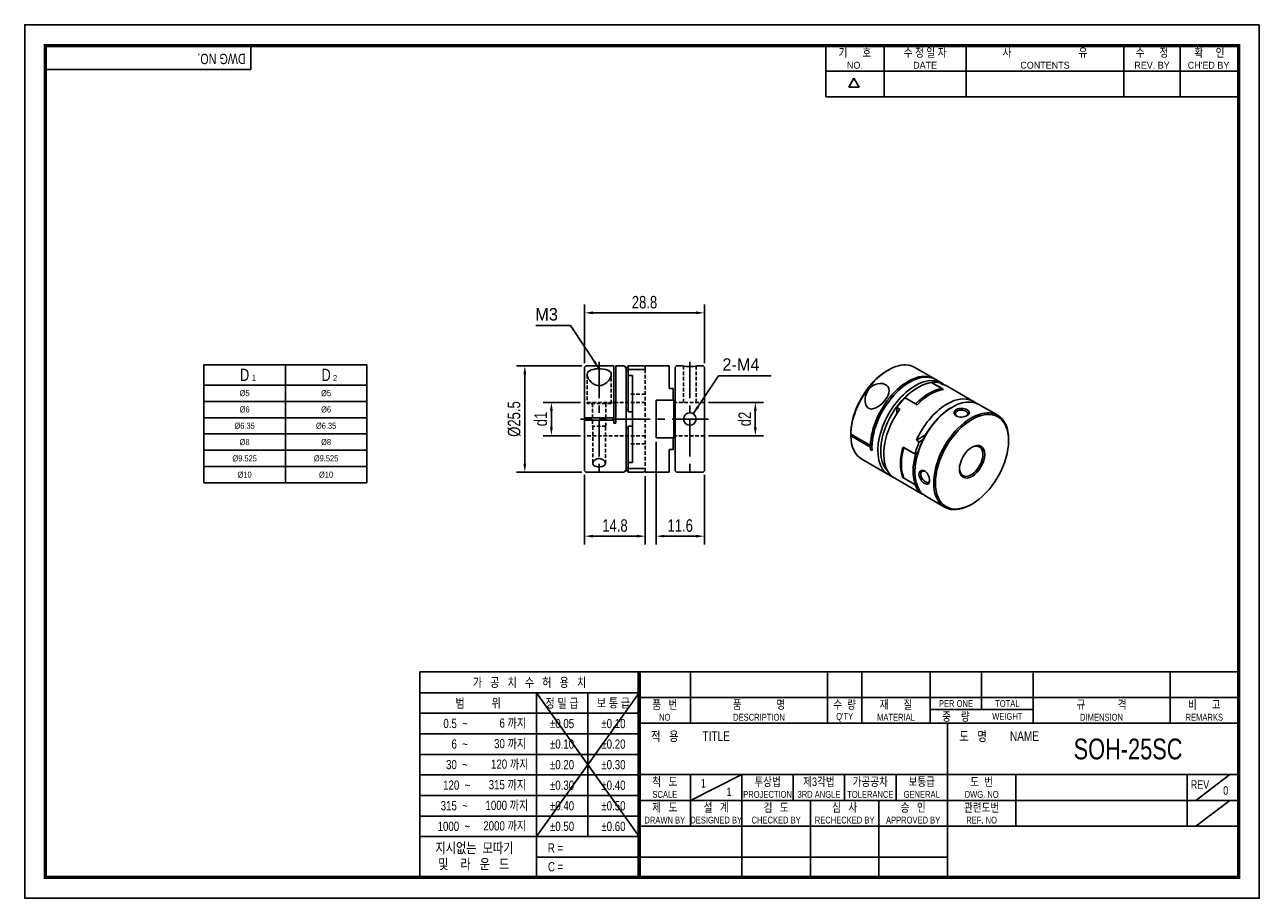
# Model space of a CAD drawing. Header units: millimetres. Extents: x 0 to 297, y 0 to 210.
import ezdxf
from ezdxf.enums import TextEntityAlignment as Align

# ---------------------------------------------------------------- set-up
doc = ezdxf.new("R2010")
doc.units = ezdxf.units.MM
doc.header["$LTSCALE"] = 7
for name, pattern in [('CENTER', [2, 1.25, -0.25, 0.25, -0.25]), ('CENTER2', [1.125, 0.75, -0.125, 0.125, -0.125]), ('DASHED', [0.75, 0.5, -0.25]), ('HIDDEN', [0.375, 0.25, -0.125]), ('HIDDEN2', [0.1875, 0.125, -0.0625]), ('PHANTOM2', [1.25, 0.625, -0.125, 0.125, -0.125, 0.125, -0.125])]:
    doc.linetypes.add(name, pattern=pattern)
doc.layers.get('0').update_dxf_attribs({"linetype": 'CONTINUOUS'})
doc.layers.get('Defpoints').update_dxf_attribs({"linetype": 'CONTINUOUS'})
for name, color, linetype in [('BM', 2, 'CONTINUOUS'), ('C', 1, 'CENTER2'), ('CT', 1, 'CENTER'), ('D', 7, 'CONTINUOUS'), ('DIM', 7, 'CONTINUOUS'), ('H', 3, 'HIDDEN'), ('HD', 4, 'DASHED'), ('P', 4, 'PHANTOM2')]:
    doc.layers.add(name, color=color, linetype=linetype)
doc.styles.get("Standard").update_dxf_attribs({"font": 'Gulim.ttf', "width": 0.8, "height": 3})
doc.dimstyles.new('LIM', dxfattribs={"dimtxt": 2, "dimasz": 2, "dimexe": 2, "dimexo": 1, "dimgap": 1, "dimtad": 1, "dimdec": 3, "dimzin": 9, "dimdsep": 46, "dimtxsty": 'Standard', "dimcen": 3, "dimclrd": 1, "dimclre": 1, "dimadec": 0, "dimazin": 0, "dimtfac": 1, "dimtdec": 3, "dimtmove": 0, "dimatfit": 3, "dimfxl": 0, "dimtolj": 1, "dimtzin": 0, "dimarcsym": 0})

# ---------------------------------------------------------------- blocks, each defined once
blk = doc.blocks.new('*D7')
at = {"layer": 'Defpoints', "color": 0}
for p in [(163.5, 140.74), (134.7, 127.66), (163.5, 127.66)]:
    blk.add_point(p, dxfattribs=at)
at = {"layer": 'DIM', "color": 1, "lineweight": -2}
for p, q in [((134.7, 128.66), (134.7, 142.74)), ((163.5, 128.66), (163.5, 142.74)), ((136.7, 140.74), (161.5, 140.74))]:
    blk.add_line(p, q, dxfattribs=at)
at = {"layer": 'DIM', "color": 1}
for points in [[(136.7, 141.08), (136.7, 140.41), (134.7, 140.74)], [(161.5, 141.08), (161.5, 140.41), (163.5, 140.74)]]:
    blk.add_solid(points, dxfattribs=at)
at = {"layer": 'DIM', "color": 0, "insert": (149.1, 143.28), "char_height": 3, "attachment_point": 5}
blk.add_mtext('\\A1;28.8', dxfattribs=at)
blk = doc.blocks.new('*D8')
at = {"layer": 'Defpoints', "color": 0}
for p in [(134.7, 102.76), (149.3, 102.46), (134.7, 87.05)]:
    blk.add_point(p, dxfattribs=at)
at = {"layer": 'DIM', "color": 1, "lineweight": -2}
for p, q in [((134.7, 101.76), (134.7, 85.05)), ((149.3, 101.46), (149.3, 85.05)), ((147.3, 87.05), (136.7, 87.05))]:
    blk.add_line(p, q, dxfattribs=at)
at = {"layer": 'DIM', "color": 1}
for points in [[(136.7, 87.38), (136.7, 86.72), (134.7, 87.05)], [(147.3, 87.38), (147.3, 86.72), (149.3, 87.05)]]:
    blk.add_solid(points, dxfattribs=at)
at = {"layer": 'DIM', "color": 0, "insert": (142, 89.59), "char_height": 3, "attachment_point": 5}
blk.add_mtext('\\A1;14.8', dxfattribs=at)
blk = doc.blocks.new('*D9')
at = {"layer": 'Defpoints', "color": 0}
for p in [(120.31, 127.96), (135, 127.96), (135, 102.46)]:
    blk.add_point(p, dxfattribs=at)
at = {"layer": 'DIM', "color": 1, "lineweight": -2}
for p, q in [((134, 127.96), (118.31, 127.96)), ((120.31, 104.46), (120.31, 125.96)), ((134, 102.46), (118.31, 102.46))]:
    blk.add_line(p, q, dxfattribs=at)
at = {"layer": 'DIM', "color": 1}
for points in [[(119.97, 125.96), (120.64, 125.96), (120.31, 127.96)], [(119.97, 104.46), (120.64, 104.46), (120.31, 102.46)]]:
    blk.add_solid(points, dxfattribs=at)
at = {"layer": 'DIM', "color": 0, "insert": (117.77, 115.21), "char_height": 3, "attachment_point": 5, "rotation": 90}
blk.add_mtext('\\A1;%%c25.5', dxfattribs=at)
blk = doc.blocks.new('*D10')
at = {"layer": 'Defpoints', "color": 0}
for p in [(134.7, 119.21), (126.7, 111.21), (134.7, 111.21)]:
    blk.add_point(p, dxfattribs=at)
at = {"layer": 'DIM', "color": 1, "lineweight": -2}
for p, q in [((133.7, 119.21), (124.7, 119.21)), ((126.7, 117.21), (126.7, 113.21)), ((133.7, 111.21), (124.7, 111.21))]:
    blk.add_line(p, q, dxfattribs=at)
at = {"layer": 'DIM', "color": 1}
for points in [[(126.37, 117.21), (127.04, 117.21), (126.7, 119.21)], [(126.37, 113.21), (127.04, 113.21), (126.7, 111.21)]]:
    blk.add_solid(points, dxfattribs=at)
at = {"layer": 'DIM', "color": 0, "insert": (124.16, 115.21), "char_height": 3, "attachment_point": 5, "rotation": 90}
blk.add_mtext('\\A1;d1', dxfattribs=at)
blk = doc.blocks.new('*D11')
at = {"layer": 'Defpoints', "color": 0}
for p in [(151.9, 110.71), (163.5, 102.76), (163.5, 87.05)]:
    blk.add_point(p, dxfattribs=at)
at = {"layer": 'DIM', "color": 1, "lineweight": -2}
for p, q in [((151.9, 109.71), (151.9, 85.05)), ((163.5, 101.76), (163.5, 85.05)), ((153.9, 87.05), (161.5, 87.05))]:
    blk.add_line(p, q, dxfattribs=at)
at = {"layer": 'DIM', "color": 1}
for points in [[(153.9, 87.38), (153.9, 86.72), (151.9, 87.05)], [(161.5, 87.38), (161.5, 86.72), (163.5, 87.05)]]:
    blk.add_solid(points, dxfattribs=at)
at = {"layer": 'DIM', "color": 0, "insert": (157.7, 89.59), "char_height": 3, "attachment_point": 5}
blk.add_mtext('\\A1;11.6', dxfattribs=at)
blk = doc.blocks.new('*D12')
at = {"layer": 'Defpoints', "color": 0}
for p in [(163.5, 119.21), (175.76, 119.21), (163.5, 111.21)]:
    blk.add_point(p, dxfattribs=at)
at = {"layer": 'DIM', "color": 1, "lineweight": -2}
for p, q in [((164.5, 119.21), (177.76, 119.21)), ((175.76, 113.21), (175.76, 117.21)), ((164.5, 111.21), (177.76, 111.21))]:
    blk.add_line(p, q, dxfattribs=at)
at = {"layer": 'DIM', "color": 1}
for points in [[(175.43, 117.21), (176.1, 117.21), (175.76, 119.21)], [(175.43, 113.21), (176.1, 113.21), (175.76, 111.21)]]:
    blk.add_solid(points, dxfattribs=at)
at = {"layer": 'DIM', "color": 0, "insert": (173.22, 115.21), "char_height": 3, "attachment_point": 5, "rotation": 90}
blk.add_mtext('\\A1;d2', dxfattribs=at)

msp = doc.modelspace()

# ---------------------------------------------------------------- linework, layer by layer
for p, q in [((54.437, 199.2323), (54.437, 205)), ((192.7139, 192.6407), (192.7139, 205)), ((206.7211, 192.6407), (206.7211, 205)), ((226.4959, 192.6407), (226.4959, 205)), ((264.3976, 192.6407), (264.3976, 205)), ((277.9928, 192.6407), (277.9928, 205)), ((54.437, 199.2323), (5, 199.2323)), ((192.7139, 198.8204), (291.588, 198.8204)), ((198.2565, 194.9765), (199.4924, 197.1172)), ((200.7283, 194.9765), (199.4924, 197.1172)), ((200.7283, 194.9765), (198.2565, 194.9765)), ((192.7139, 192.6407), (291.588, 192.6407)), ((43.1025, 128.2713), (82.3025, 128.2713)), ((43.1025, 128.2713), (43.1025, 99.8513)), ((82.3025, 128.2713), (82.3025, 99.8513)), ((43.1025, 99.8513), (82.3025, 99.8513)), ((95.0758, 54.437), (95.0758, 5)), ((147.8086, 54.437), (95.0758, 54.437)), ((292, 54.437), (147.8086, 54.437)), ((147.8086, 54.437), (147.8086, 5)), ((160.1679, 54.437), (160.1679, 42.0778)), ((193.1259, 54.437), (193.1259, 42.0778)), ((201.3654, 54.437), (201.3654, 42.0778)), ((217.8444, 54.437), (217.8444, 42.0778)), ((230.2037, 54.437), (230.2037, 45.3736)), ((242.563, 54.437), (242.563, 42.0778)), ((275.521, 54.437), (275.521, 42.0778)), ((147.8086, 49.4295), (95.0758, 49.4295)), ((147.8086, 49.4295), (123.0901, 14.8235)), ((123.0901, 49.4295), (147.8086, 14.8235)), ((123.0901, 49.4295), (123.0901, 5)), ((135.4493, 49.4295), (135.4493, 14.8235)), ((147.8086, 48.2574), (292, 48.2574)), ((217.8444, 45.3736), (242.563, 45.3736)), ((147.8086, 44.4858), (95.0758, 44.4858)), ((147.8086, 42.0778), (292, 42.0778)), ((221.9642, 5), (221.9642, 42.0778)), ((147.8086, 39.5421), (95.0758, 39.5421)), ((147.8086, 34.5984), (95.0758, 34.5984)), ((147.8086, 29.7185), (292, 29.7185)), ((160.1679, 23.5389), (172.5271, 29.7185)), ((160.1679, 29.7185), (160.1679, 17.3593)), ((172.5271, 29.7185), (172.5271, 5)), ((184.8864, 29.7185), (184.8864, 23.5389)), ((197.2457, 29.7185), (197.2457, 23.5389)), ((209.6049, 29.7185), (209.6049, 23.5389)), ((238.4432, 29.7185), (238.4432, 17.3593)), ((279.6407, 29.7185), (279.6407, 17.3593)), ((281.7006, 23.5389), (289.9401, 29.7185)), ((147.8086, 29.6547), (95.0758, 29.6547)), ((147.8086, 24.711), (95.0758, 24.711)), ((147.8086, 23.5389), (221.9642, 23.5389)), ((189.0061, 23.5389), (189.0061, 5)), ((205.4852, 23.5389), (205.4852, 5)), ((221.9642, 23.5389), (292, 23.5389)), ((281.7006, 17.3593), (289.9401, 23.5389)), ((147.8086, 19.7673), (95.0758, 19.7673)), ((147.8086, 17.3593), (292, 17.3593)), ((147.8086, 14.8235), (95.0758, 14.8235)), ((147.8086, 9.8798), (123.0901, 9.8798)), ((147.8086, 9.8798), (221.9642, 9.8798))]:
    msp.add_line(p, q)
at = {"color": 4}
for p, q in [((62.7025, 128.2713), (62.7025, 99.8513)), ((43.1025, 123.3713), (82.3025, 123.3713))]:
    msp.add_line(p, q, dxfattribs=at)
at = {"color": 1}
for p, q in [((43.1025, 119.4513), (82.3025, 119.4513)), ((43.1025, 115.5313), (82.3025, 115.5313)), ((43.1025, 111.6113), (82.3025, 111.6113)), ((43.1025, 107.6913), (82.3025, 107.6913)), ((43.1025, 103.7713), (82.3025, 103.7713))]:
    msp.add_line(p, q, dxfattribs=at)
msp.add_lwpolyline([(297, 210), (0, 210), (0, 0), (297, 0)], close=True)
msp.add_lwpolyline([(292, 205, 0.8, 0.8, 0), (5, 205, 0.8, 0.8, 0), (5, 5, 0.8, 0.8, 0), (292, 5, 0.8, 0.8, 0)], format="xyseb", close=True)
at = {"const_width": 0.824}
msp.add_lwpolyline([(147.8086, 5), (147.8086, 54.437)], dxfattribs=at)
at = {"layer": 'BM', "linetype": 'Continuous'}
for p, q in [((134.9964, 127.9597), (134.6964, 127.6597)), ((141.6964, 127.9597), (134.9964, 127.9597)), ((141.6964, 127.9597), (141.6964, 115.4597)), ((142.1964, 114.2097), (142.1964, 127.9597)), ((144.1964, 127.9597), (142.1964, 127.9597)), ((144.6964, 127.4597), (144.1964, 127.9597)), ((145.1964, 127.9597), (144.6964, 127.4597)), ((148.7964, 127.9597), (145.1964, 127.9597)), ((145.1964, 127.1392), (145.1964, 127.9597)), ((154.9964, 127.9597), (149.2964, 127.9597)), ((149.2964, 127.1392), (149.2964, 127.9597)), ((154.9964, 127.9597), (154.9964, 122.5097)), ((156.7964, 127.9597), (156.4964, 127.6597)), ((158.1964, 127.9597), (156.7964, 127.9597)), ((163.1964, 127.9597), (161.7964, 127.9597)), ((163.4964, 127.6597), (163.1964, 127.9597)), ((134.6964, 127.6597), (134.6964, 115.4597)), ((144.6964, 127.4597), (144.6964, 126.6032)), ((145.1964, 127.1392), (144.6964, 126.6032)), ((144.6964, 126.6032), (144.6964, 103.8161)), ((148.7964, 127.1392), (145.1964, 127.1392)), ((149.2964, 127.1392), (145.1964, 127.1392)), ((145.1964, 125.663), (145.1964, 127.1392)), ((146.1964, 125.663), (145.1964, 125.663)), ((145.1964, 125.663), (145.1964, 116.9301)), ((146.1964, 104.7563), (146.1964, 125.663)), ((156.4964, 127.6597), (156.4964, 119.7097)), ((163.4964, 127.6597), (163.4964, 102.7597)), ((207.7443, 126.9859), (207.5322, 126.8634)), ((218.8569, 124.8821), (214.1193, 127.6174)), ((154.9964, 122.5097), (155.9964, 122.5097)), ((155.9964, 119.7097), (155.9964, 122.5097)), ((214.9568, 122.8217), (214.6033, 122.6176)), ((221.0379, 122.3151), (218.1388, 123.9889)), ((220.6844, 122.5192), (218.1388, 123.9889)), ((220.6247, 123.8615), (219.2105, 124.678)), ((220.8258, 123.5185), (220.1187, 123.9267)), ((228.2615, 119.4524), (222.0389, 123.045)), ((151.8964, 119.7097), (151.8964, 110.7097)), ((151.8964, 119.7097), (155.9964, 119.7097)), ((152.1964, 119.7097), (156.1964, 119.7097)), ((156.1964, 110.7097), (156.1964, 119.7097)), ((156.1964, 119.7097), (156.4964, 119.7097)), ((156.4964, 110.7097), (156.4964, 119.7097)), ((211.7748, 120.3147), (211.4213, 120.0812)), ((211.4213, 120.0812), (211.4213, 119.9466)), ((214.674, 118.6409), (211.7748, 120.3147)), ((214.3204, 118.845), (211.7748, 120.3147)), ((144.6964, 117.3891), (145.1964, 117.3891)), ((145.1964, 116.9301), (146.1964, 116.9301)), ((210.502, 117.5581), (209.7949, 117.9663)), ((209.7949, 117.9663), (209.7949, 116.5171)), ((223.1593, 118.0861), (222.9471, 117.9636)), ((234.0597, 116.1048), (229.5343, 118.7175)), ((134.6964, 115.4597), (134.6964, 114.9597)), ((134.9964, 115.4597), (134.6964, 115.4597)), ((134.6964, 114.9597), (134.6964, 102.7597)), ((134.6964, 114.9597), (134.9964, 114.9597)), ((141.6964, 115.4597), (134.9964, 115.4597)), ((141.6964, 114.9597), (134.9964, 114.9597)), ((138.7781, 114.9597), (138.7781, 115.4597)), ((141.5347, 115.4597), (141.5347, 114.9597)), ((141.6964, 115.4597), (141.6964, 114.9597)), ((141.6964, 114.2097), (141.6964, 114.9597)), ((141.6964, 114.2097), (142.1964, 114.2097)), ((145.1964, 113.0302), (144.6964, 113.0302)), ((146.1964, 113.4892), (145.1964, 113.4892)), ((145.1964, 113.4892), (145.1964, 104.7563)), ((151.8964, 110.7097), (155.9964, 110.7097)), ((152.1964, 110.7097), (156.1964, 110.7097)), ((155.9964, 107.9097), (155.9964, 110.7097)), ((156.4964, 110.7097), (156.1964, 110.7097)), ((156.4964, 110.7097), (156.4964, 102.7597)), ((198.7304, 111.5755), (198.7305, 111.8205)), ((203.4681, 108.8402), (198.7304, 111.5755)), ((198.7305, 111.4122), (198.7304, 111.1672)), ((203.4681, 108.432), (198.7304, 111.1672)), ((198.8719, 111.4938), (198.7305, 111.4122)), ((216.7197, 111.3879), (214.4948, 110.1034)), ((214.4948, 110.1034), (215.2019, 109.6952)), ((216.0855, 110.2053), (215.2019, 109.6952)), ((236.7003, 110.0232), (236.7003, 110.2681)), ((154.9964, 102.4597), (154.9964, 107.9097)), ((154.9964, 107.9097), (155.9964, 107.9097)), ((203.8355, 109.0524), (203.4681, 108.8402)), ((203.8216, 108.6361), (203.4681, 108.432)), ((203.8268, 108.0267), (203.4941, 107.8346)), ((203.4941, 107.8346), (203.8477, 107.6305)), ((211.259, 108.4802), (214.1582, 106.8064)), ((211.3833, 108.4084), (211.3651, 108.3979)), ((211.4711, 108.3577), (214.2996, 106.7247)), ((214.8848, 107.2259), (214.1582, 106.8064)), ((146.1964, 104.7563), (145.1964, 104.7563)), ((145.1964, 103.2802), (145.1964, 104.7563)), ((201.3693, 105.5337), (207.8747, 101.7778)), ((214.2996, 106.7247), (214.7388, 106.7334)), ((134.6964, 102.7597), (134.9964, 102.4597)), ((134.9964, 102.4597), (144.1964, 102.4597)), ((144.1964, 102.4597), (144.6964, 102.9597)), ((144.6964, 103.8161), (144.6964, 102.9597)), ((144.6964, 103.8161), (145.1964, 103.2802)), ((144.6964, 102.9597), (145.1964, 102.4597)), ((148.7964, 103.2802), (145.1964, 103.2802)), ((149.2964, 103.2802), (145.1964, 103.2802)), ((145.1964, 103.2802), (145.1964, 102.4597)), ((145.1964, 102.4597), (148.7964, 102.4597)), ((149.2964, 103.2802), (149.2964, 102.4597)), ((149.2964, 102.4597), (154.9964, 102.4597)), ((156.4964, 102.7597), (156.7964, 102.4597)), ((156.7964, 102.4597), (163.1964, 102.4597)), ((163.1964, 102.4597), (163.4964, 102.7597)), ((211.259, 101.1317), (211.3583, 101.1891)), ((211.259, 101.1317), (214.1582, 99.4579)), ((211.4711, 101.0092), (214.2996, 99.3763)), ((214.1436, 102.7155), (214.1436, 102.4706)), ((209.2889, 100.9613), (215.5115, 97.3687)), ((214.6407, 99.383), (214.2996, 99.3763)), ((214.4948, 98.1826), (215.2019, 97.7743)), ((215.4032, 97.8905), (215.2019, 97.7743)), ((216.7843, 96.6339), (221.3097, 94.0211)), ((227.6847, 94.6526), (227.8969, 94.7751))]:
    msp.add_line(p, q, dxfattribs=at)
msp.add_circle((159.9964, 115.2097), 1.5, dxfattribs=at)
for centre, radius, start, end in [((148.7964, 127.4597), 0.5, 0, 90), ((159.9964, 139.9792), 12.1536, 261.482884, 278.517116), ((152.1964, 119.4097), 0.3, 90, 180), ((215.8679, 121.648), 3.2019, 241.09784, 248.618893), ((152.1964, 111.0097), 0.3, 180, 270), ((222.5805, 104.792), 11.7829, 162.211834, 198.167322), ((148.7964, 102.9597), 0.5, 270, 0)]:
    msp.add_arc(centre, radius, start, end, dxfattribs=at)
for centre, major_axis, start_param, end_param in [((207.7443, 116.5755), (6.375, 11.0418), 0, 2.33658539), ((207.5322, 116.698), (6.225, 10.782), 0.78539816, 2.33611282), ((212.4819, 113.8403), (-6.375, -11.0418), 3.11385942, 5.47817804), ((212.8355, 113.6362), (-6.375, -11.0418), 3.14159265, 5.57629915), ((214.2497, 112.8197), (-6.375, -11.0418), 3.03044524, 6.28318531), ((214.6033, 112.6155), (6.125, 10.6088), 0.78539816, 1.16155308), ((214.9568, 112.4114), (6.375, 11.0418), 0.42468544, 1.14611088), ((217.5024, 110.9417), (6.375, 11.0418), 0.42468544, 1.14611088), ((217.856, 110.7376), (6.375, 11.0418), 0.42468544, 1.14611088), ((214.9568, 112.4114), (6.375, 11.0418), 0.17578662, 0.42468544), ((215.6639, 112.0032), (-6.375, -11.0418), 3.14159265, 3.31737927), ((214.6033, 112.6155), (6.125, 10.6088), 1.16155308, 2.98705022), ((214.9568, 112.4114), (6.375, 11.0418), 1.14611088, 1.39500971), ((223.1593, 107.6757), (-6.375, -11.0418), 3.14159265, 6.28318531), ((221.8865, 108.4106), (-6.375, -11.0418), 3.04159926, 4.8881756), ((215.6639, 112.0032), (6.375, 11.0418), 1.39500971, 3.14159265), ((222.9471, 107.7982), (-6.225, -10.782), 3.92699082, 5.1279691), ((227.6847, 105.0629), (6.375, 11.0418), 0, 3.92699082), ((227.6847, 105.0629), (6.375, 11.0418), 5.49778714, 6.28318531), ((207.7443, 116.5755), (6.375, 11.0418), 2.37580359, 3.14159265), ((212.4819, 113.8403), (-6.375, -11.0418), 5.51739624, 5.57629915), ((219.6944, 109.6761), (-6.375, -11.0418), 5.13707442, 5.85849986), ((219.9066, 109.5537), (-6.375, -11.0418), 5.13707442, 5.85849986), ((222.5936, 108.0023), (-6.375, -11.0418), 4.8881756, 5.13707442), ((227.6847, 105.0629), (-2, -3.4641), 0, 3.89016065), ((222.735, 107.9207), (-6.375, -11.0418), 5.13707442, 5.85849986), ((222.9471, 107.7982), (-6.225, -10.782), 5.1279691, 5.49778714), ((214.2497, 112.8197), (-6.375, -11.0418), 0, 0.11114742), ((227.6847, 105.0629), (-2, -3.4641), 5.53461732, 6.28318531), ((222.5936, 108.0023), (-6.375, -11.0418), 5.85849986, 6.10739869), ((221.8865, 108.4106), (6.375, 11.0418), 2.96580603, 3.24158604)]:
    msp.add_ellipse(centre, major_axis=major_axis, ratio=0.57735027, start_param=start_param, end_param=end_param, dxfattribs=at)
for major_axis in [(-6.225, -10.782), (2.15, 3.7239)]:
    msp.add_ellipse((227.8969, 104.9405), major_axis=major_axis, ratio=0.57735027, dxfattribs=at)
for points, knots in [([(141.0964, 125.8662), (141.0964, 126.3349), (140.8218, 126.7182), (139.6689, 127.2028), (138.8046, 127.3026), (137.1172, 127.2558), (136.3205, 127.1023), (135.3855, 126.5173), (135.2284, 126.0832), (135.4196, 125.1028), (135.7452, 124.5558), (136.5203, 123.839), (136.8341, 123.6135), (137.5804, 123.294), (138.0135, 123.2135), (138.8563, 123.299), (139.2535, 123.4583), (139.908, 123.8601), (140.1816, 124.1053), (140.8427, 124.8574), (141.0964, 125.3976), (141.0964, 125.8662)], [0, 0, 0, 0, 0.125, 0.125, 0.25, 0.25, 0.375, 0.375, 0.5, 0.5, 0.625, 0.625, 0.6875, 0.6875, 0.75, 0.75, 0.8125, 0.8125, 0.875, 0.875, 1, 1, 1, 1]), ([(207.1079, 119.9285), (207.6124, 120.6025), (207.958, 121.3391), (207.9567, 122.6754), (207.5799, 123.245), (206.2895, 123.8396), (205.3924, 123.8467), (203.8244, 123.2272), (203.1627, 122.6191), (202.3251, 121.1789), (202.1235, 120.35), (202.1809, 119.165), (202.2621, 118.7716), (202.5984, 118.0955), (202.8598, 117.827), (203.5049, 117.5812), (203.8773, 117.6019), (204.5915, 117.8079), (204.9471, 117.9901), (205.9622, 118.6505), (206.6034, 119.2546), (207.1079, 119.9285)], [0, 0, 0, 0, 0.125, 0.125, 0.25, 0.25, 0.375, 0.375, 0.5, 0.5, 0.625, 0.625, 0.6875, 0.6875, 0.75, 0.75, 0.8125, 0.8125, 0.875, 0.875, 1, 1, 1, 1]), ([(220.6844, 122.5192), (220.7365, 122.4891), (220.7757, 122.4435), (220.8158, 122.3534), (220.8253, 122.3139), (220.829, 122.2726)], [0, 0, 0, 0, 0.25, 0.25, 0.414407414, 0.414407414, 0.414407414, 0.414407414]), ([(226.6948, 116.0448), (226.5234, 115.9459), (226.1223, 115.7705), (225.4032, 115.6496), (224.6852, 115.6725), (224.0886, 115.8943), (223.6755, 116.2551), (223.558, 116.7143), (223.6944, 117.1719), (224.1196, 117.5375), (224.722, 117.7651), (225.4415, 117.8019), (226.1597, 117.6895), (226.7562, 117.4349), (227.1693, 117.1068), (227.2859, 116.7367), (227.1493, 116.3634), (226.8662, 116.1437), (226.6948, 116.0448)], [0, 0, 0, 0, 0.06309336, 0.12596915, 0.1882407, 0.249911, 0.3116263, 0.37399139, 0.43684381, 0.49999934, 0.56312713, 0.62603427, 0.68830371, 0.75006494, 0.81168944, 0.8740293, 0.93689911, 1, 1, 1, 1]), ([(226.5921, 115.9917), (226.802, 116.1382), (227.0615, 116.5094), (226.5977, 117.0794), (225.4226, 117.4413), (224.2465, 117.24), (223.7596, 116.4813), (224.1, 115.9512), (224.4152, 115.7859), (224.4433, 115.7725)], [0.017485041, 0.017485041, 0.017485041, 0.017485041, 0.125011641, 0.249928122, 0.374925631, 0.499998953, 0.625043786, 0.750086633, 0.761865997, 0.761865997, 0.761865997, 0.761865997]), ([(139.6964, 104.5531), (139.6964, 104.7927), (139.5684, 105.0482), (139.0836, 105.4942), (138.6937, 105.688), (137.8318, 105.7221), (137.411, 105.5525), (136.8774, 105.1233), (136.725, 104.8622), (136.675, 104.3832), (136.7816, 104.1549), (137.284, 103.8217), (137.6936, 103.7175), (138.5584, 103.698), (138.9961, 103.7839), (139.5581, 104.0927), (139.6964, 104.3135), (139.6964, 104.5531)], [0, 0, 0, 0, 0.125, 0.125, 0.25, 0.25, 0.375, 0.375, 0.5, 0.5, 0.625, 0.625, 0.75, 0.75, 0.875, 0.875, 1, 1, 1, 1]), ([(217.6792, 100.4293), (217.6791, 100.2313), (217.6303, 99.8764), (217.3755, 99.5712), (216.9962, 99.4881), (216.506, 99.6811), (215.9871, 100.0702), (215.5309, 100.6362), (215.2028, 101.2784), (215.0989, 101.914), (215.203, 102.4652), (215.5313, 102.8112), (215.9876, 102.9386), (216.5064, 102.7617), (216.997, 102.3554), (217.3758, 101.7451), (217.6311, 101.0617), (217.6793, 100.6271), (217.6792, 100.4293)], [0, 0, 0, 0, 0.06316213, 0.12599108, 0.18826814, 0.25001462, 0.31162422, 0.37397581, 0.43687985, 0.50016317, 0.56320881, 0.6260424, 0.68837852, 0.75007579, 0.81171346, 0.87413374, 0.93692975, 1, 1, 1, 1]), ([(216.7891, 102.5155), (216.7635, 102.533), (216.4628, 102.7233), (215.8341, 102.7531), (215.4199, 101.9528), (215.8331, 100.8335), (216.7342, 99.9964), (217.4603, 99.8792), (217.6521, 100.2901), (217.6739, 100.5455)], [0.238163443, 0.238163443, 0.238163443, 0.238163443, 0.249916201, 0.374919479, 0.499832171, 0.625054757, 0.749971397, 0.874962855, 0.982610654, 0.982610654, 0.982610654, 0.982610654])]:
    msp.add_open_spline(points, degree=3, knots=knots, dxfattribs=at)
for points in [[(211.3605, 108.3925), (211.3607, 108.3934), (211.3611, 108.3943), (211.3616, 108.3951)], [(211.3642, 108.3974), (211.3755, 108.4038), (211.4125, 108.3916), (211.4711, 108.3577)], [(211.3841, 101.1176), (211.4027, 101.0707), (211.4321, 101.0318), (211.4711, 101.0092)]]:
    msp.add_open_spline(points, degree=3, dxfattribs=at)
at = {"layer": 'C'}
msp.add_line((147.8086, 49.4295), (147.8086, 49.3961), dxfattribs=at)
at = {"layer": 'CT', "color": 1}
for p, q in [((138.1964, 128.9597), (138.1964, 101.4597)), ((159.9964, 128.9597), (159.9964, 101.4597)), ((164.4964, 115.2097), (133.6964, 115.2097))]:
    msp.add_line(p, q, dxfattribs=at)
at = {"layer": 'D', "color": 4, "linetype": 'HIDDEN2'}
for p, q in [((158.4964, 119.2097), (158.4964, 127.9186)), ((161.4964, 119.2097), (161.4964, 127.9186))]:
    msp.add_line(p, q, dxfattribs=at)
at = {"layer": 'H'}
msp.add_line((147.8086, 49.3128), (147.8086, 49.2711), dxfattribs=at)
at = {"layer": 'HD', "linetype": 'HIDDEN2'}
for p, q in [((135.2964, 125.8647), (135.2964, 118.9597)), ((141.0964, 118.9597), (141.0964, 125.8662)), ((149.2964, 127.1392), (149.2964, 103.2802)), ((149.2964, 119.2097), (134.6964, 119.2097)), ((141.0964, 118.9597), (135.2964, 118.9597)), ((136.5964, 118.9597), (136.5964, 115.4597)), ((139.7964, 115.4597), (139.7964, 118.9597)), ((149.2964, 121.2097), (145.1964, 121.2097)), ((163.4964, 119.2097), (156.4964, 119.2097)), ((136.5964, 114.9597), (136.5964, 113.4597)), ((139.7964, 113.4597), (136.5964, 113.4597)), ((136.6964, 113.4597), (136.6964, 104.5545)), ((139.6964, 104.5531), (139.6964, 113.4597)), ((139.7964, 113.4597), (139.7964, 114.9597)), ((149.2964, 111.2097), (134.6964, 111.2097)), ((163.4964, 111.2097), (156.4964, 111.2097)), ((149.2964, 109.2097), (145.1964, 109.2097))]:
    msp.add_line(p, q, dxfattribs=at)
at = {"layer": 'P'}
msp.add_line((147.8086, 49.221), (147.8086, 49.1627), dxfattribs=at)

# ---------------------------------------------------------------- texts
at = {"color": 0}
for s, insert, char_height, width, attachment_point in [('D', (52.9025, 125.8213), 2.94, 19.6, 5), ('1', (54.6496, 125.8387), 1.47, 4.41, 1), ('D', (72.5025, 125.8213), 2.94, 19.6, 5), ('2', (74.1589, 125.7824), 1.47, 2.352, 1), ('%%c5', (52.9025, 121.4113), 1.47, 19.6, 5), ('%%c5', (72.5025, 121.4113), 1.47, 19.6, 5), ('%%c6', (52.9025, 117.4913), 1.47, 19.6, 5), ('%%c6', (72.5025, 117.4913), 1.47, 19.6, 5), ('%%c6.35', (52.9025, 113.5713), 1.47, 19.6, 5), ('%%c6.35', (72.5025, 113.5713), 1.47, 19.6, 5), ('%%c8', (52.9025, 109.6513), 1.47, 19.6, 5), ('%%c8', (72.5025, 109.6513), 1.47, 19.6, 5), ('%%c9.525', (52.9025, 105.7313), 1.47, 19.6, 5), ('%%c9.525', (72.5025, 105.7313), 1.47, 19.6, 5), ('%%c10', (52.9025, 101.8113), 1.47, 19.6, 5), ('%%c10', (72.5025, 101.8113), 1.47, 19.6, 5)]:
    msp.add_mtext(s, dxfattribs=dict(at, insert=insert, char_height=char_height, width=width, attachment_point=attachment_point))
at = {"layer": 'D', "width": 0.8}
for s, height, p in [('확     인', 2.05988, (284.9964, 203.3521)), ('기      호', 2.05988, (199.7175, 203.3521)), ('수 정 일 자', 2.05988, (216.6085, 203.3521)), ('사                           유', 2.059877, (245.4468, 203.3521)), ('수      정', 2.05988, (271.1952, 203.3521)), ('가   공   치   수   허   용   치', 2.224667, (121.4422, 51.9333)), ('범          위', 2.224667, (109.0829, 46.9576)), ('정 밀 급', 2.22467, (129.2697, 46.9576)), ('보 통 급', 2.22467, (141.629, 46.9576)), ('품   번', 2.05988, (153.9882, 46.6095)), ('품              명', 2.059877, (176.6469, 46.6095)), ('수  량', 2.05988, (197.2457, 46.6095)), ('재      질', 2.05988, (209.6049, 46.6095)), ('PER ONE', 1.6479, (224.0241, 46.8155)), ('TOTAL', 1.6479, (236.3833, 46.8155)), ('규             격', 2.059877, (259.042, 46.6095)), ('비      고', 2.05988, (283.7605, 46.6095)), ('NO', 1.6479, (153.9882, 43.5197)), ('DESCRIPTION', 1.647902, (176.6469, 43.5197)), ("Q'TY", 1.6479, (197.2457, 43.5197)), ('MATERIAL', 1.6479, (209.6049, 43.5197)), ('중    량', 2.05988, (224.0241, 43.7257)), ('WEIGHT', 1.6479, (236.3833, 43.7257)), ('DIMENSION', 1.6479, (259.042, 43.5197)), ('REMARKS', 1.6479, (283.7605, 43.5197)), ('%%p0.05', 2.22467, (129.2697, 42.0139)), ('%%p0.10', 2.22467, (141.629, 42.0139)), ('%%p0.10', 2.22467, (129.2697, 37.0702)), ('%%p0.20', 2.22467, (141.629, 37.0702)), ('적   용', 2.30706, (153.9882, 38.988)), ('TITLE', 2.30706, (166.3475, 38.988)), ('도   명', 2.30706, (228.1438, 38.988)), ('NAME', 2.30706, (240.5031, 38.988)), ('SOH-25SC', 5, (265.4275, 35.8982)), ('%%p0.20', 2.22467, (129.2697, 32.1265)), ('%%p0.30', 2.22467, (141.629, 32.1265)), ('%%p0.30', 2.22467, (129.2697, 27.1828)), ('%%p0.40', 2.22467, (141.629, 27.1828)), ('척   도', 2.05988, (153.9882, 28.0706)), ('1', 2.0599, (163.2577, 27.6586)), ('1', 2.0599, (169.4373, 25.5988)), ('투상법', 2.05988, (178.7068, 28.0706)), ('제3각법', 2.05988, (191.066, 28.0706)), ('가공공차', 2.05988, (203.4253, 28.0706)), ('보통급', 2.05988, (215.7845, 28.0706)), ('도  번', 2.05988, (230.2037, 28.0706)), ('REV', 2.05988, (282.7306, 27.3497)), ('0', 2.0599, (288.9102, 25.9078)), ('%%p0.40', 2.22467, (129.2697, 22.2391)), ('%%p0.50', 2.22467, (141.629, 22.2391)), ('SCALE', 1.6479, (153.9882, 24.9808)), ('PROJECTION', 1.6479, (178.7068, 24.9808)), ('3RD ANGLE', 1.6479, (191.066, 24.9808)), ('TOLERANCE', 1.6479, (203.4253, 24.9808)), ('GENERAL', 1.6479, (215.7845, 24.9808)), ('DWG. NO', 1.6479, (230.2037, 24.9808)), ('제   도', 2.05988, (153.9882, 21.891)), ('설   계', 2.05988, (166.3475, 21.891)), ('검   도', 2.05988, (180.7666, 21.891)), ('심   사', 2.05988, (197.2457, 21.891)), ('승   인', 2.05988, (213.7247, 21.891)), ('관련도번', 2.05988, (230.2037, 21.891)), ('%%p0.50', 2.22467, (129.2697, 17.2954)), ('%%p0.60', 2.22467, (141.629, 17.2954)), ('REF. NO', 1.6479, (230.2037, 18.8012))]:
    msp.add_text(s, height=height, dxfattribs=at).set_placement(p, align=Align.MIDDLE)
msp.add_text('DWG NO.', height=2.47185, rotation=180, dxfattribs=at).set_placement((53.1681, 203.0007))
at = {"layer": 'D'}
for s, p in [('NO.', (199.7175, 200.2623)), ('DATE', (216.6085, 200.2623)), ('CONTENTS', (245.4468, 200.2623)), ('REV. BY', (271.1952, 200.2623)), ("CH'ED BY", (284.7904, 200.2623))]:
    msp.add_text(s, height=1.6479, dxfattribs=at).set_placement(p, align=Align.MIDDLE)
at = {"layer": 'D', "width": 0.8}
for s, height, p in [('DRAWN BY', 1.6479, (153.9882, 17.9772)), ('DESIGNED BY', 1.647902, (166.3475, 17.9772)), ('CHECKED BY', 1.6479, (180.7666, 17.9772)), ('RECHECKED BY', 1.647902, (197.2457, 17.9772)), ('APPROVED BY', 1.647902, (213.7247, 17.9772))]:
    msp.add_text(s, height=height, dxfattribs=at).set_placement(p, align=Align.CENTER)
at = {"layer": 'D', "linetype": 'ByBlock', "width": 0.8}
for s, height, p in [('지시없는  모따기', 2.47185, (98.783, 10.8675)), ('및    라   운   드', 2.471852, (99.4623, 6.9968))]:
    msp.add_text(s, height=height, dxfattribs=at).set_placement(p)
at = {"layer": 'D', "width": 0.8}
for s, p in [('R = ', (125.8389, 10.9999)), ('C = ', (125.878, 6.4776))]:
    msp.add_text(s, height=2.22467, dxfattribs=at).set_placement(p)
at = {"layer": 'D', "char_height": 2.22467, "attachment_point": 6}
for s, insert, width in [('0.5  ~', (106.6111, 42.0139), 8.231062), ('6 까지', (120.6182, 42.0139), 9.803532), ('30 까지', (120.6182, 37.0702), 9.803491), ('6  ~', (106.6111, 37.0702), 8.231022), ('30  ~', (106.6111, 32.1265), 8.231022), ('120 까지', (121.1758, 32.1265), 12.652424), ('120  ~', (107.1976, 27.1828), 8.937991), ('315 까지', (120.6182, 27.1828), 12.097781), ('1000 까지', (121.1426, 22.2391), 13.382285), ('315  ~', (106.6111, 22.2391), 9.885083), ('1000  ~', (107.1704, 17.2954), 14.528725), ('2000 까지', (120.6182, 17.2954), 12.974319)]:
    msp.add_mtext(s, dxfattribs=dict(at, insert=insert, width=width))
at = {"layer": 'DIM'}
for s, p in [('   M3', (119.5509, 138.8871)), ('2-M4', (167.8374, 126.8143))]:
    msp.add_text(s, height=3, dxfattribs=at).set_placement(p)

# ---------------------------------------------------------------- dimensions: what is measured, and where the dimension line sits
for base, p1, p2, picture, middle in [((163.4964, 140.7426), (134.6964, 127.6597), (163.4964, 127.6597), '*D7', (149.0964, 143.2805)), ((163.4964, 87.0496), (151.8964, 110.7097), (163.4964, 102.7597), '*D11', (157.6964, 89.5915))]:
    dim = msp.add_linear_dim(base=base, p1=p1, p2=p2, dimstyle='LIM', dxfattribs=at)
    dim.commit()
    dim.dimension.update_dxf_attribs({"geometry": picture, "text_midpoint": middle})
for base, p1, p2, text, picture, middle in [((120.308, 127.9597), (134.9964, 102.4597), (134.9964, 127.9597), '%%c<>', '*D9', (117.77, 115.2097)), ((126.7025, 111.2097), (134.6964, 119.2097), (134.6964, 111.2097), 'd1', '*D10', (124.1585, 115.2097)), ((175.7627, 119.2097), (163.4964, 111.2097), (163.4964, 119.2097), 'd2', '*D12', (173.2207, 115.2097))]:
    dim = msp.add_linear_dim(base=base, p1=p1, p2=p2, angle=90, text=text, dimstyle='LIM', dxfattribs=at)
    dim.commit()
    dim.dimension.update_dxf_attribs({"geometry": picture, "text_midpoint": middle})
dim = msp.add_linear_dim(base=(134.6964, 87.0496), p1=(149.2964, 102.4597), p2=(134.6964, 102.7597), text='14.8', dimstyle='LIM', dxfattribs=at)
dim.commit()
dim.dimension.update_dxf_attribs({"geometry": '*D8', "text_midpoint": (141.9964, 89.5915)})

# ---------------------------------------------------------------- leaders
for points in [[(138.1964, 127.2825), (131.2702, 137.6677), (122.9407, 137.6677)], [(160.8286, 116.4576), (166.9225, 125.5948), (179.5567, 125.5948)]]:
    msp.add_leader(points, dimstyle='LIM', override={"dimgap": 1, "dimtad": 0}, dxfattribs=at)

doc.saveas('drawing.dxf')
